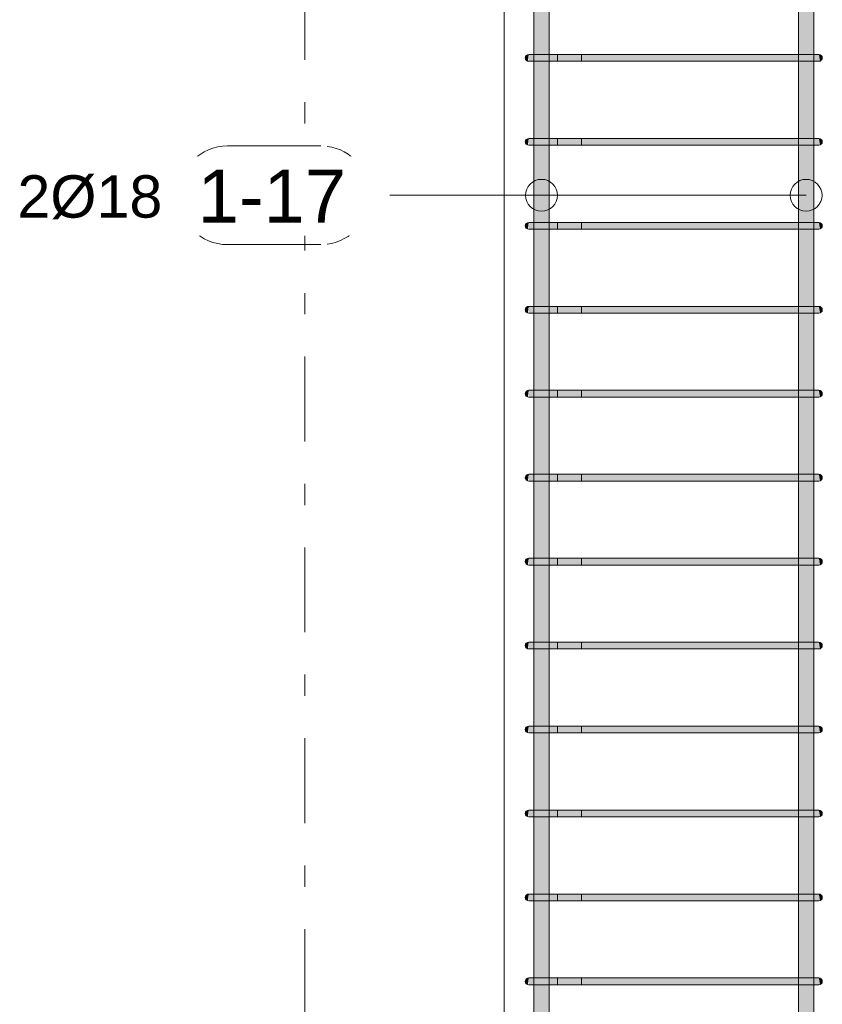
# Model space of a CAD drawing. Header units: millimetres. Extents: x 4307 to 42792, y 1610 to 10025.
# Tile 144 of 256: x 23659 to 24605, y 3197 to 4358. Entities that reach past the tile are written whole.
import ezdxf

# ---------------------------------------------------------------- set-up
doc = ezdxf.new("R2010")
doc.units = ezdxf.units.MM
doc.linetypes.add('Čára osnovy', pattern=[225, 100, -50, 25, -50])
for name, color, linetype, lineweight in [('S-COLS', 52, 'Continuous', 9), ('S-GRID', 1, 'Continuous', 5), ('S-RBAR', 171, 'Continuous', 5), ('S-RBAR-IDEN', 171, 'Continuous', 5)]:
    doc.layers.add(name, color=color, linetype=linetype, lineweight=lineweight)
doc.styles.add('Arial', font='arial.ttf', dxfattribs={"height": 50})
doc.styles.add('Arial_1', font='arial.ttf', dxfattribs={"height": 62.5})

# ---------------------------------------------------------------- blocks, each defined once
blk = doc.blocks.new('Popisek výztuže - _Typ_ množství_LEVÝ-573731-V1')
at = {"layer": 'S-RBAR-IDEN'}
for p, q in [((4938.1, 8729.3), (4828.4, 8729.3)), ((4828.4, 8612.9), (4938.1, 8612.9))]:
    blk.add_line(p, q, dxfattribs=at)
for centre, start, end in [((4828.4, 8671.1), 90, 270), ((4938.1, 8671.1), 277.6434, 82.3566)]:
    blk.add_arc(centre, 58.2, start, end, dxfattribs=at)

msp = doc.modelspace()

# ---------------------------------------------------------------- hatches: boundary and pattern name
at = {"layer": 'S-RBAR'}
h = msp.add_hatch(color=7, dxfattribs=at)
h.paths.add_polyline_path([(24275.4, 2610), (24283.1, 2610), (24282.8, 2625.8), (24265.1, 2625.8), (24265.1, 2610), (24275.2, 2610)])
h.paths.add_polyline_path([(24283.1, 2633.8), (24282.8, 2724.8), (24265.1, 2724.8), (24265.1, 2633.8), (24282.8, 2633.8)])
h.paths.add_polyline_path([(24283.1, 2732.8), (24282.8, 2823.8), (24265.1, 2823.8), (24265.1, 2732.8), (24282.8, 2732.8)])
h.paths.add_polyline_path([(24283.1, 2831.8), (24282.8, 2922.8), (24265.1, 2922.8), (24265.1, 2831.8), (24282.8, 2831.8)])
h.paths.add_polyline_path([(24268.1, 2930.8), (24283.1, 2930.8), (24282.8, 3021.8), (24265.1, 3021.8), (24265.1, 2930.8)])
h.paths.add_polyline_path([(24271.3, 3029.8), (24283.1, 3029.8), (24282.8, 3120.8), (24265.1, 3120.8), (24265.1, 3029.8), (24268.1, 3029.8)])
h.paths.add_polyline_path([(24268.1, 3128.8), (24283.1, 3128.8), (24282.8, 3219.9), (24265.1, 3219.9), (24265.1, 3128.8)])
h.paths.add_polyline_path([(24268.1, 3227.9), (24283.1, 3227.9), (24282.8, 3318.9), (24265.1, 3318.9), (24265.1, 3227.9)])
h.paths.add_polyline_path([(24271.3, 3326.9), (24283.1, 3326.9), (24282.8, 3417.9), (24265.1, 3417.9), (24265.1, 3326.9), (24268.1, 3326.9)])
h.paths.add_polyline_path([(24271.3, 3425.9), (24283.1, 3425.9), (24282.8, 3516.9), (24265.1, 3516.9), (24265.1, 3425.9), (24268.1, 3425.9)])
h.paths.add_polyline_path([(24265.1, 3524.9), (24283.1, 3524.9), (24282.8, 3615.9), (24265.1, 3615.9), (24265.1, 3564.6)])
h.paths.add_polyline_path([(24275.2, 3623.9), (24283.1, 3623.9), (24282.8, 3714.9), (24265.1, 3714.9), (24265.1, 3623.9), (24274.9, 3623.9)])
h.paths.add_polyline_path([(24283.1, 3722.9), (24282.8, 3813.9), (24265.1, 3813.9), (24265.1, 3722.9), (24282.8, 3722.9)])
h.paths.add_polyline_path([(24283.1, 3821.9), (24282.8, 3912.9), (24265.1, 3912.9), (24265.1, 3821.9), (24282.8, 3821.9)])
h.paths.add_polyline_path([(24283.1, 3920.9), (24282.8, 4011.9), (24265.1, 4011.9), (24265.1, 3920.9), (24282.8, 3920.9)])
h.paths.add_polyline_path([(24283.1, 4019.9), (24282.8, 4110.9), (24265.1, 4110.9), (24265.1, 4019.9), (24282.8, 4019.9)])
h.paths.add_polyline_path([(24275.2, 4118.9), (24283.1, 4118.9), (24282.8, 4209.9), (24265.1, 4209.9), (24265.1, 4118.9), (24274.9, 4118.9)])
h.paths.add_polyline_path([(24283.1, 4217.9), (24282.8, 4308.9), (24265.1, 4308.6), (24265.1, 4217.9), (24282.8, 4217.9)])
h.paths.add_polyline_path([(24283.1, 4316.9), (24282.8, 4407.9), (24265.1, 4407.9), (24265.1, 4316.9), (24282.8, 4316.9)])
h.paths.add_polyline_path([(24283.1, 4415.9), (24282.8, 4506.9), (24265.1, 4506.9), (24265.1, 4415.9), (24282.8, 4415.9)])
h.paths.add_polyline_path([(24268.1, 4514.9), (24283.1, 4514.9), (24282.8, 4605.9), (24265.1, 4605.9), (24265.1, 4514.9)])
h.paths.add_polyline_path([(24271.3, 4613.9), (24283.1, 4613.9), (24282.8, 4704.9), (24265.1, 4704.9), (24265.1, 4613.9), (24268.1, 4613.9)])
h.paths.add_polyline_path([(24271.3, 4712.9), (24283.1, 4712.9), (24282.8, 4804), (24265.1, 4804), (24265.1, 4712.9), (24268.1, 4712.9)])
h.paths.add_polyline_path([(24271.3, 4812), (24283.1, 4812), (24282.8, 4903), (24265.1, 4903), (24265.1, 4812), (24268.1, 4812)])
h.paths.add_polyline_path([(24268.1, 4911), (24283.1, 4911), (24282.8, 5002), (24265.1, 5002), (24265.1, 4911)])
h.paths.add_polyline_path([(24275.2, 5010), (24283.1, 5010), (24282.8, 5101), (24265.1, 5101), (24265.1, 5010), (24274.9, 5010)])
h.paths.add_polyline_path([(24275.2, 5109), (24283.1, 5109), (24282.8, 5200), (24265.1, 5200), (24265.1, 5109), (24274.9, 5109)])
h.paths.add_polyline_path([(24282.8, 5208), (24283.1, 5208), (24282.8, 5299), (24265.1, 5299), (24265.1, 5208), (24279, 5208)])
h.paths.add_polyline_path([(24283.1, 5307), (24282.8, 5398), (24265.1, 5398), (24265.1, 5307), (24282.8, 5307)])
h.paths.add_polyline_path([(24283.1, 5406), (24282.8, 5497), (24265.1, 5497), (24265.1, 5406), (24282.8, 5406)])
h.paths.add_polyline_path([(24283.1, 5505), (24282.8, 5596), (24265.1, 5596), (24265.1, 5505), (24282.8, 5505)])
h.paths.add_polyline_path([(24274.9, 5604), (24283.1, 5604), (24282.8, 5610), (24265.1, 5610), (24265.1, 5604), (24271.3, 5604)])
h = msp.add_hatch(color=7, dxfattribs=at)
h.paths.add_polyline_path([(24591.9, 2610), (24594.9, 2610), (24594.9, 2625.8), (24576.9, 2625.8), (24576.9, 2610), (24588.7, 2610)])
h.paths.add_polyline_path([(24588.7, 2633.8), (24594.9, 2633.8), (24594.9, 2724.8), (24576.9, 2724.8), (24576.9, 2633.8), (24584.8, 2633.8)])
h.paths.add_polyline_path([(24588.7, 2732.8), (24594.9, 2732.8), (24594.9, 2823.8), (24576.9, 2823.8), (24576.9, 2732.8), (24584.8, 2732.8)])
h.paths.add_polyline_path([(24576.9, 2831.8), (24594.9, 2831.8), (24594.9, 2922.8), (24576.9, 2922.8), (24576.9, 2873.7)])
h.paths.add_polyline_path([(24589.5, 2930.8), (24594.9, 2930.8), (24594.9, 3021.8), (24576.9, 3021.8), (24576.9, 2930.8), (24588.7, 2930.8)])
h.paths.add_polyline_path([(24584.8, 3029.8), (24594.9, 3029.8), (24594.9, 3120.8), (24576.9, 3120.8), (24576.9, 3029.8), (24581, 3029.8)])
h.paths.add_polyline_path([(24588.7, 3128.8), (24594.9, 3128.8), (24594.9, 3219.9), (24576.9, 3219.9), (24576.9, 3128.8), (24584.8, 3128.8)])
h.paths.add_polyline_path([(24576.9, 3227.9), (24594.9, 3227.9), (24594.9, 3318.9), (24576.9, 3318.9), (24576.9, 3298.9)])
h.paths.add_polyline_path([(24588.7, 3326.9), (24594.9, 3326.9), (24594.9, 3417.9), (24576.9, 3417.9), (24576.9, 3326.9), (24584.8, 3326.9)])
h.paths.add_polyline_path([(24584.8, 3425.9), (24594.9, 3425.9), (24594.9, 3516.9), (24576.9, 3516.9), (24576.9, 3425.9), (24581, 3425.9)])
h.paths.add_polyline_path([(24588.7, 3524.9), (24594.9, 3524.9), (24594.9, 3615.9), (24576.9, 3615.9), (24576.9, 3524.9), (24584.8, 3524.9)])
h.paths.add_polyline_path([(24594.9, 3623.9), (24594.9, 3714.9), (24576.9, 3714.9), (24576.9, 3623.9), (24591.9, 3623.9)])
h.paths.add_polyline_path([(24581, 3722.9), (24594.9, 3722.9), (24594.9, 3813.9), (24576.9, 3813.9), (24576.9, 3722.9)])
h.paths.add_polyline_path([(24576.9, 3821.9), (24594.9, 3821.9), (24594.9, 3912.9), (24576.9, 3912.9), (24576.9, 3830.3)])
h.paths.add_polyline_path([(24588.7, 3920.9), (24594.9, 3920.9), (24594.9, 4011.9), (24576.9, 4011.9), (24576.9, 3920.9), (24584.8, 3920.9)])
h.paths.add_polyline_path([(24588.7, 4019.9), (24594.9, 4019.9), (24594.9, 4110.9), (24576.9, 4110.9), (24576.9, 4019.9), (24584.8, 4019.9)])
h.paths.add_polyline_path([(24591.9, 4118.9), (24594.9, 4118.9), (24594.9, 4209.9), (24576.9, 4209.9), (24576.9, 4118.9), (24589.5, 4118.9)])
h.paths.add_polyline_path([(24584.8, 4217.9), (24594.9, 4217.9), (24594.9, 4308.9), (24576.9, 4308.9), (24576.9, 4217.9), (24581, 4217.9)])
h.paths.add_polyline_path([(24588.7, 4316.9), (24594.9, 4316.9), (24594.9, 4407.9), (24576.9, 4407.9), (24576.9, 4316.9), (24584.8, 4316.9)])
h.paths.add_polyline_path([(24576.9, 4415.9), (24594.9, 4415.9), (24594.9, 4506.9), (24576.9, 4506.9), (24576.9, 4468.1)])
h.paths.add_polyline_path([(24588.7, 4514.9), (24594.9, 4514.9), (24594.9, 4605.9), (24576.9, 4605.9), (24576.9, 4514.9), (24584.8, 4514.9)])
h.paths.add_polyline_path([(24576.9, 4613.9), (24594.9, 4613.9), (24594.9, 4704.9), (24576.9, 4704.9), (24576.9, 4680.7)])
h.paths.add_polyline_path([(24589.5, 4712.9), (24594.9, 4712.9), (24594.9, 4804), (24576.9, 4804), (24576.9, 4712.9), (24588.7, 4712.9)])
h.paths.add_polyline_path([(24584.8, 4812), (24594.9, 4812), (24594.9, 4903), (24576.9, 4903), (24576.9, 4812), (24581, 4812)])
h.paths.add_polyline_path([(24589.5, 4911), (24594.9, 4911), (24594.9, 5002), (24576.9, 5002), (24576.9, 4911), (24588.7, 4911)])
h.paths.add_polyline_path([(24588.7, 5010), (24594.9, 5010), (24594.9, 5101), (24576.9, 5101), (24576.9, 5010), (24584.8, 5010)])
h.paths.add_polyline_path([(24594.9, 5109), (24594.9, 5200), (24576.9, 5200), (24576.9, 5109), (24591.9, 5109)])
h.paths.add_polyline_path([(24588.7, 5208), (24594.9, 5208), (24594.9, 5299), (24576.9, 5299), (24576.9, 5208), (24584.8, 5208)])
h.paths.add_polyline_path([(24588.7, 5307), (24594.9, 5307), (24594.9, 5398), (24576.9, 5398), (24576.9, 5307), (24584.8, 5307)])
h.paths.add_polyline_path([(24576.9, 5406), (24594.9, 5406), (24594.9, 5497), (24576.9, 5497), (24576.9, 5424.7)])
h.paths.add_polyline_path([(24588.7, 5505), (24594.9, 5505), (24594.9, 5596), (24576.9, 5596), (24576.9, 5505), (24584.8, 5505)])
h.paths.add_polyline_path([(24581, 5604), (24594.9, 5604), (24594.9, 5610), (24576.9, 5610), (24576.9, 5604)])
for points in [[(24258, 4309.1), (24259, 4316.9), (24257, 4316.4), (24255.5, 4314.9), (24255, 4312.9), (24255.5, 4310.9), (24257, 4309.5)], [(24258, 4309.1), (24259, 4316.9), (24257, 4316.4), (24255.5, 4314.9), (24255, 4312.9), (24255.5, 4310.9), (24257, 4309.5)], [(24262.7, 4308.9), (24279, 4308.9), (24279, 4316.9), (24259, 4316.9), (24259, 4308.9), (24260.5, 4308.9)], [(24279, 4308.9), (24581, 4308.9), (24581, 4316.9), (24279, 4316.9)], [(24599.5, 4308.9), (24601, 4309.1), (24601, 4316.9), (24581, 4316.9), (24581, 4308.9), (24597.3, 4308.9)], [(24602, 4309.1), (24603, 4309.5), (24604.5, 4310.9), (24605, 4312.9), (24604.5, 4314.9), (24603, 4316.4), (24601, 4316.9), (24601.7, 4311.9)], [(24258, 4210), (24259, 4217.9), (24257, 4217.4), (24255.5, 4215.9), (24255, 4213.9), (24255.5, 4211.9), (24257, 4210.4)], [(24258, 4210), (24259, 4217.9), (24257, 4217.4), (24255.5, 4215.9), (24255, 4213.9), (24255.5, 4211.9), (24257, 4210.4)], [(24260.5, 4209.9), (24279, 4209.9), (24279, 4217.9), (24259, 4217.9), (24259, 4209.9), (24259.8, 4209.9)], [(24279, 4209.9), (24581, 4209.9), (24581, 4217.9), (24279, 4217.9)], [(24599.5, 4209.9), (24601, 4210), (24601, 4217.9), (24581, 4217.9), (24581, 4209.9), (24597.3, 4209.9)], [(24602, 4210), (24603, 4210.4), (24604.5, 4211.9), (24605, 4213.9), (24604.5, 4215.9), (24603, 4217.4), (24601, 4217.9), (24601.7, 4212.9)], [(24258, 4111), (24259, 4118.9), (24257, 4118.4), (24255.5, 4116.9), (24255, 4114.9), (24255.5, 4112.9), (24257, 4111.4)], [(24258, 4111), (24259, 4118.9), (24257, 4118.4), (24255.5, 4116.9), (24255, 4114.9), (24255.5, 4112.9), (24257, 4111.4)], [(24260.5, 4110.9), (24279, 4110.9), (24279, 4118.9), (24259, 4118.9), (24259, 4110.9), (24259.8, 4110.9)], [(24279, 4110.9), (24581, 4110.9), (24581, 4118.9), (24279, 4118.9)], [(24599.5, 4110.9), (24601, 4111), (24601, 4118.9), (24581, 4118.9), (24581, 4110.9), (24597.3, 4110.9)], [(24602, 4111), (24603, 4111.4), (24604.5, 4112.9), (24605, 4114.9), (24604.5, 4116.9), (24603, 4118.4), (24601, 4118.9), (24601.7, 4113.9)], [(24258, 4012), (24259, 4019.9), (24257, 4019.4), (24255.5, 4017.9), (24255, 4015.9), (24255.5, 4013.9), (24257, 4012.4)], [(24258, 4012), (24259, 4019.9), (24257, 4019.4), (24255.5, 4017.9), (24255, 4015.9), (24255.5, 4013.9), (24257, 4012.4)], [(24260.5, 4011.9), (24279, 4011.9), (24279, 4019.9), (24259, 4019.9), (24259, 4011.9), (24259.8, 4011.9)], [(24279, 4011.9), (24581, 4011.9), (24581, 4019.9), (24279, 4019.9)], [(24599.5, 4011.9), (24601, 4012), (24601, 4019.9), (24581, 4019.9), (24581, 4011.9), (24597.3, 4011.9)], [(24602, 4012), (24603, 4012.4), (24604.5, 4013.9), (24605, 4015.9), (24604.5, 4017.9), (24603, 4019.4), (24601, 4019.9), (24601.7, 4014.9)], [(24258, 3913), (24259, 3920.9), (24257, 3920.4), (24255.5, 3918.9), (24255, 3916.9), (24255.5, 3914.9), (24257, 3913.4)], [(24258, 3913), (24259, 3920.9), (24257, 3920.4), (24255.5, 3918.9), (24255, 3916.9), (24255.5, 3914.9), (24257, 3913.4)], [(24260.5, 3912.9), (24279, 3912.9), (24279, 3920.9), (24259, 3920.9), (24259, 3912.9), (24259.8, 3912.9)], [(24279, 3912.9), (24581, 3912.9), (24581, 3920.9), (24279, 3920.9)], [(24599.5, 3912.9), (24601, 3913), (24601, 3920.9), (24581, 3920.9), (24581, 3912.9), (24597.3, 3912.9)], [(24602, 3913), (24603, 3913.4), (24604.5, 3914.9), (24605, 3916.9), (24604.5, 3918.9), (24603, 3920.4), (24601, 3920.9), (24601.7, 3915.9)], [(24258, 3814), (24259, 3821.9), (24257, 3821.4), (24255.5, 3819.9), (24255, 3817.9), (24255.5, 3815.9), (24257, 3814.4)], [(24258, 3814), (24259, 3821.9), (24257, 3821.4), (24255.5, 3819.9), (24255, 3817.9), (24255.5, 3815.9), (24257, 3814.4)], [(24260.5, 3813.9), (24279, 3813.9), (24279, 3821.9), (24259, 3821.9), (24259, 3813.9), (24259.8, 3813.9)], [(24279, 3813.9), (24581, 3813.9), (24581, 3821.9), (24279, 3821.9)], [(24599.5, 3813.9), (24601, 3814), (24601, 3821.9), (24581, 3821.9), (24581, 3813.9), (24597.3, 3813.9)], [(24602, 3814), (24603, 3814.4), (24604.5, 3815.9), (24605, 3817.9), (24604.5, 3819.9), (24603, 3821.4), (24601, 3821.9), (24601.7, 3816.9)], [(24258, 3715), (24259, 3722.9), (24257, 3722.3), (24255.5, 3720.9), (24255, 3718.9), (24255.5, 3716.9), (24257, 3715.4)], [(24258, 3715), (24259, 3722.9), (24257, 3722.3), (24255.5, 3720.9), (24255, 3718.9), (24255.5, 3716.9), (24257, 3715.4)], [(24260.5, 3714.9), (24279, 3714.9), (24279, 3722.9), (24259, 3722.9), (24259, 3714.9), (24259.8, 3714.9)], [(24279, 3714.9), (24581, 3714.9), (24581, 3722.9), (24279, 3722.9)], [(24599.5, 3714.9), (24601, 3715), (24601, 3722.9), (24581, 3722.9), (24581, 3714.9), (24597.3, 3714.9)], [(24602, 3715), (24603, 3715.4), (24604.5, 3716.9), (24605, 3718.9), (24604.5, 3720.9), (24603, 3722.3), (24601, 3722.9), (24601.7, 3717.8)], [(24258, 3616), (24259, 3623.9), (24257, 3623.3), (24255.5, 3621.9), (24255, 3619.9), (24255.5, 3617.9), (24257, 3616.4)], [(24258, 3616), (24259, 3623.9), (24257, 3623.3), (24255.5, 3621.9), (24255, 3619.9), (24255.5, 3617.9), (24257, 3616.4)], [(24275.2, 3615.9), (24279, 3615.9), (24279, 3623.9), (24259, 3623.9), (24259, 3615.9), (24274.9, 3615.9)], [(24353.9, 3615.9), (24581, 3615.9), (24581, 3623.9), (24279, 3623.9), (24279, 3615.9)], [(24581, 3615.9), (24601, 3616), (24601, 3623.9), (24581, 3623.9), (24581, 3617.7)], [(24602, 3616), (24603, 3616.4), (24604.5, 3617.9), (24605, 3619.9), (24604.5, 3621.9), (24603, 3623.3), (24601, 3623.9), (24601.8, 3617.7)], [(24258, 3517), (24259, 3524.9), (24257, 3524.3), (24255.5, 3522.9), (24255, 3520.9), (24255.5, 3518.9), (24257, 3517.4)], [(24258, 3517), (24259, 3524.9), (24257, 3524.3), (24255.5, 3522.9), (24255, 3520.9), (24255.5, 3518.9), (24257, 3517.4)], [(24260.5, 3516.9), (24279, 3516.9), (24279, 3524.9), (24259, 3524.9), (24259, 3516.9), (24259.8, 3516.9)], [(24279, 3516.9), (24581, 3516.9), (24581, 3524.9), (24279, 3524.9)], [(24599.5, 3516.9), (24601, 3517), (24601, 3524.9), (24581, 3524.9), (24581, 3516.9), (24597.3, 3516.9)], [(24602, 3517), (24603, 3517.4), (24604.5, 3518.9), (24605, 3520.9), (24604.5, 3522.9), (24603, 3524.3), (24601, 3524.9), (24601.7, 3519.8)], [(24258, 3418), (24259, 3425.9), (24257, 3425.3), (24255.5, 3423.9), (24255, 3421.9), (24255.5, 3419.9), (24257, 3418.4)], [(24258, 3418), (24259, 3425.9), (24257, 3425.3), (24255.5, 3423.9), (24255, 3421.9), (24255.5, 3419.9), (24257, 3418.4)], [(24260.5, 3417.9), (24279, 3417.9), (24279, 3425.9), (24259, 3425.9), (24259, 3417.9), (24259.8, 3417.9)], [(24279, 3417.9), (24581, 3417.9), (24581, 3425.9), (24279, 3425.9)], [(24599.5, 3417.9), (24601, 3418), (24601, 3425.9), (24581, 3425.9), (24581, 3417.9), (24597.3, 3417.9)], [(24602, 3418), (24603, 3418.4), (24604.5, 3419.9), (24605, 3421.9), (24604.5, 3423.9), (24603, 3425.3), (24601, 3425.9), (24601.7, 3420.8)], [(24258, 3319), (24259, 3326.9), (24257, 3326.3), (24255.5, 3324.9), (24255, 3322.9), (24255.5, 3320.9), (24257, 3319.4)], [(24258, 3319), (24259, 3326.9), (24257, 3326.3), (24255.5, 3324.9), (24255, 3322.9), (24255.5, 3320.9), (24257, 3319.4)], [(24260.5, 3318.9), (24279, 3318.9), (24279, 3326.9), (24259, 3326.9), (24259, 3318.9), (24259.8, 3318.9)], [(24279, 3318.9), (24581, 3318.9), (24581, 3326.9), (24279, 3326.9)], [(24599.5, 3318.9), (24601, 3319), (24601, 3326.9), (24581, 3326.9), (24581, 3318.9), (24597.3, 3318.9)], [(24602, 3319), (24603, 3319.4), (24604.5, 3320.9), (24605, 3322.9), (24604.5, 3324.9), (24603, 3326.3), (24601, 3326.9), (24601.7, 3321.8)], [(24258, 3220), (24259, 3227.9), (24257, 3227.3), (24255.5, 3225.9), (24255, 3223.9), (24255.5, 3221.9), (24257, 3220.4)], [(24258, 3220), (24259, 3227.9), (24257, 3227.3), (24255.5, 3225.9), (24255, 3223.9), (24255.5, 3221.9), (24257, 3220.4)], [(24262.7, 3219.9), (24279, 3219.9), (24279, 3227.9), (24259, 3227.9), (24259, 3219.9), (24260.5, 3219.9)], [(24279, 3219.9), (24581, 3219.9), (24581, 3227.9), (24279, 3227.9)], [(24599.5, 3219.9), (24601, 3220), (24601, 3227.9), (24581, 3227.9), (24581, 3219.9), (24597.3, 3219.9)], [(24602, 3220), (24603, 3220.4), (24604.5, 3221.9), (24605, 3223.9), (24604.5, 3225.9), (24603, 3227.3), (24601, 3227.9), (24601.7, 3222.8)]]:
    msp.add_hatch(color=7, dxfattribs=at).paths.add_polyline_path(points)

# ---------------------------------------------------------------- linework, layer by layer
at = {"layer": 'S-COLS'}
msp.add_line((24230, 5620), (24230, 2605), dxfattribs=at)
msp.add_line((24230, 5620), (24230, 2605), dxfattribs=at)
at = {"layer": 'S-GRID', "linetype": 'Čára osnovy', "lineweight": 9}
msp.add_line((23995, 2060.6), (23995, 9495.1), dxfattribs=at)
at = {"layer": 'S-RBAR'}
for p, q in [((24265.1, 2610), (24265.1, 5610)), ((24265.1, 2610), (24265.1, 5610)), ((24283.1, 2610), (24283.1, 5610)), ((24283.1, 2610), (24283.1, 5610)), ((24576.9, 2610), (24576.9, 5610)), ((24576.9, 2610), (24576.9, 5610)), ((24594.9, 2610), (24594.9, 5610)), ((24594.9, 2610), (24594.9, 5610)), ((24264.9, 4316.9), (24259, 4316.9)), ((24279, 4316.9), (24259, 4316.9)), ((24279, 4316.9), (24259, 4316.9)), ((24293.1, 4316.9), (24259, 4316.9)), ((24264.9, 4308.9), (24259, 4308.9)), ((24279, 4308.9), (24259, 4308.9)), ((24293.1, 4308.9), (24259, 4308.9)), ((24293.1, 4316.9), (24264.9, 4316.9)), ((24293.1, 4308.9), (24264.9, 4308.9)), ((24279, 4308.9), (24264.9, 4308.9)), ((24279, 4316.9), (24581, 4316.9)), ((24581, 4316.9), (24279, 4316.9)), ((24279, 4308.9), (24581, 4308.9)), ((24581, 4308.9), (24279, 4308.9)), ((24293.1, 4316.9), (24293.1, 4308.9)), ((24293.1, 4316.9), (24321.4, 4316.9)), ((24293.1, 4308.9), (24321.4, 4308.9)), ((24321.4, 4308.9), (24321.4, 4316.9)), ((24601, 4316.9), (24581, 4316.9)), ((24601, 4316.9), (24581, 4316.9)), ((24601, 4308.9), (24581, 4308.9)), ((24601, 4308.9), (24581, 4308.9)), ((24264.9, 4217.9), (24259, 4217.9)), ((24279, 4217.9), (24259, 4217.9)), ((24279, 4217.9), (24259, 4217.9)), ((24293.1, 4217.9), (24259, 4217.9)), ((24293.1, 4217.9), (24264.9, 4217.9)), ((24279, 4217.9), (24581, 4217.9)), ((24581, 4217.9), (24279, 4217.9)), ((24293.1, 4217.9), (24293.1, 4209.9)), ((24293.1, 4217.9), (24321.4, 4217.9)), ((24321.4, 4209.9), (24321.4, 4217.9)), ((24601, 4217.9), (24581, 4217.9)), ((24601, 4217.9), (24581, 4217.9)), ((24264.9, 4209.9), (24259, 4209.9)), ((24279, 4209.9), (24259, 4209.9)), ((24293.1, 4209.9), (24259, 4209.9)), ((24293.1, 4209.9), (24264.9, 4209.9)), ((24279, 4209.9), (24264.9, 4209.9)), ((24279, 4209.9), (24581, 4209.9)), ((24581, 4209.9), (24279, 4209.9)), ((24293.1, 4209.9), (24321.4, 4209.9)), ((24601, 4209.9), (24581, 4209.9)), ((24601, 4209.9), (24581, 4209.9)), ((24264.9, 4118.9), (24259, 4118.9)), ((24279, 4118.9), (24259, 4118.9)), ((24279, 4118.9), (24259, 4118.9)), ((24293.1, 4118.9), (24259, 4118.9)), ((24264.9, 4110.9), (24259, 4110.9)), ((24279, 4110.9), (24259, 4110.9)), ((24293.1, 4110.9), (24259, 4110.9)), ((24293.1, 4118.9), (24264.9, 4118.9)), ((24293.1, 4110.9), (24264.9, 4110.9)), ((24279, 4110.9), (24264.9, 4110.9)), ((24279, 4118.9), (24581, 4118.9)), ((24581, 4118.9), (24279, 4118.9)), ((24279, 4110.9), (24581, 4110.9)), ((24581, 4110.9), (24279, 4110.9)), ((24293.1, 4118.9), (24293.1, 4110.9)), ((24293.1, 4118.9), (24321.4, 4118.9)), ((24293.1, 4110.9), (24321.4, 4110.9)), ((24321.4, 4110.9), (24321.4, 4118.9)), ((24601, 4118.9), (24581, 4118.9)), ((24601, 4118.9), (24581, 4118.9)), ((24601, 4110.9), (24581, 4110.9)), ((24601, 4110.9), (24581, 4110.9)), ((24264.9, 4019.9), (24259, 4019.9)), ((24279, 4019.9), (24259, 4019.9)), ((24279, 4019.9), (24259, 4019.9)), ((24293.1, 4019.9), (24259, 4019.9)), ((24293.1, 4019.9), (24264.9, 4019.9)), ((24279, 4019.9), (24581, 4019.9)), ((24581, 4019.9), (24279, 4019.9)), ((24293.1, 4019.9), (24293.1, 4011.9)), ((24293.1, 4019.9), (24321.4, 4019.9)), ((24321.4, 4011.9), (24321.4, 4019.9)), ((24601, 4019.9), (24581, 4019.9)), ((24601, 4019.9), (24581, 4019.9)), ((24264.9, 4011.9), (24259, 4011.9)), ((24279, 4011.9), (24259, 4011.9)), ((24293.1, 4011.9), (24259, 4011.9)), ((24293.1, 4011.9), (24264.9, 4011.9)), ((24279, 4011.9), (24264.9, 4011.9)), ((24279, 4011.9), (24581, 4011.9)), ((24581, 4011.9), (24279, 4011.9)), ((24293.1, 4011.9), (24321.4, 4011.9)), ((24601, 4011.9), (24581, 4011.9)), ((24601, 4011.9), (24581, 4011.9)), ((24264.9, 3920.9), (24259, 3920.9)), ((24279, 3920.9), (24259, 3920.9)), ((24279, 3920.9), (24259, 3920.9)), ((24293.1, 3920.9), (24259, 3920.9)), ((24264.9, 3912.9), (24259, 3912.9)), ((24279, 3912.9), (24259, 3912.9)), ((24293.1, 3912.9), (24259, 3912.9)), ((24293.1, 3920.9), (24264.9, 3920.9)), ((24293.1, 3912.9), (24264.9, 3912.9)), ((24279, 3912.9), (24264.9, 3912.9)), ((24279, 3920.9), (24581, 3920.9)), ((24581, 3920.9), (24279, 3920.9)), ((24279, 3912.9), (24581, 3912.9)), ((24581, 3912.9), (24279, 3912.9)), ((24293.1, 3920.9), (24293.1, 3912.9)), ((24293.1, 3920.9), (24321.4, 3920.9)), ((24293.1, 3912.9), (24321.4, 3912.9)), ((24321.4, 3912.9), (24321.4, 3920.9)), ((24601, 3920.9), (24581, 3920.9)), ((24601, 3920.9), (24581, 3920.9)), ((24601, 3912.9), (24581, 3912.9)), ((24601, 3912.9), (24581, 3912.9)), ((24264.9, 3821.9), (24259, 3821.9)), ((24279, 3821.9), (24259, 3821.9)), ((24279, 3821.9), (24259, 3821.9)), ((24293.1, 3821.9), (24259, 3821.9)), ((24293.1, 3821.9), (24264.9, 3821.9)), ((24279, 3821.9), (24581, 3821.9)), ((24581, 3821.9), (24279, 3821.9)), ((24293.1, 3821.9), (24293.1, 3813.9)), ((24293.1, 3821.9), (24321.4, 3821.9)), ((24321.4, 3813.9), (24321.4, 3821.9)), ((24601, 3821.9), (24581, 3821.9)), ((24601, 3821.9), (24581, 3821.9)), ((24264.9, 3813.9), (24259, 3813.9)), ((24279, 3813.9), (24259, 3813.9)), ((24293.1, 3813.9), (24259, 3813.9)), ((24293.1, 3813.9), (24264.9, 3813.9)), ((24279, 3813.9), (24264.9, 3813.9)), ((24279, 3813.9), (24581, 3813.9)), ((24581, 3813.9), (24279, 3813.9)), ((24293.1, 3813.9), (24321.4, 3813.9)), ((24601, 3813.9), (24581, 3813.9)), ((24601, 3813.9), (24581, 3813.9)), ((24264.9, 3722.9), (24259, 3722.9)), ((24279, 3722.9), (24259, 3722.9)), ((24279, 3722.9), (24259, 3722.9)), ((24293.1, 3722.9), (24259, 3722.9)), ((24293.1, 3722.9), (24264.9, 3722.9)), ((24279, 3722.9), (24581, 3722.9)), ((24581, 3722.9), (24279, 3722.9)), ((24293.1, 3722.9), (24293.1, 3714.9)), ((24293.1, 3722.9), (24321.4, 3722.9)), ((24321.4, 3714.9), (24321.4, 3722.9)), ((24601, 3722.9), (24581, 3722.9)), ((24601, 3722.9), (24581, 3722.9)), ((24264.9, 3714.9), (24259, 3714.9)), ((24279, 3714.9), (24259, 3714.9)), ((24293.1, 3714.9), (24259, 3714.9)), ((24293.1, 3714.9), (24264.9, 3714.9)), ((24279, 3714.9), (24264.9, 3714.9)), ((24279, 3714.9), (24581, 3714.9)), ((24581, 3714.9), (24279, 3714.9)), ((24293.1, 3714.9), (24321.4, 3714.9)), ((24601, 3714.9), (24581, 3714.9)), ((24601, 3714.9), (24581, 3714.9)), ((24264.9, 3623.9), (24259, 3623.9)), ((24279, 3623.9), (24259, 3623.9)), ((24279, 3623.9), (24259, 3623.9)), ((24293.1, 3623.9), (24259, 3623.9)), ((24293.1, 3623.9), (24264.9, 3623.9)), ((24279, 3623.9), (24581, 3623.9)), ((24581, 3623.9), (24279, 3623.9)), ((24293.1, 3623.9), (24293.1, 3615.9)), ((24293.1, 3623.9), (24321.4, 3623.9)), ((24321.4, 3615.9), (24321.4, 3623.9)), ((24601, 3623.9), (24581, 3623.9)), ((24601, 3623.9), (24581, 3623.9)), ((24264.9, 3615.9), (24259, 3615.9)), ((24279, 3615.9), (24259, 3615.9)), ((24293.1, 3615.9), (24259, 3615.9)), ((24293.1, 3615.9), (24264.9, 3615.9)), ((24279, 3615.9), (24264.9, 3615.9)), ((24279, 3615.9), (24581, 3615.9)), ((24581, 3615.9), (24279, 3615.9)), ((24293.1, 3615.9), (24321.4, 3615.9)), ((24601, 3615.9), (24581, 3615.9)), ((24601, 3615.9), (24581, 3615.9)), ((24264.9, 3524.9), (24259, 3524.9)), ((24279, 3524.9), (24259, 3524.9)), ((24279, 3524.9), (24259, 3524.9)), ((24293.1, 3524.9), (24259, 3524.9)), ((24293.1, 3524.9), (24264.9, 3524.9)), ((24279, 3524.9), (24581, 3524.9)), ((24581, 3524.9), (24279, 3524.9)), ((24293.1, 3524.9), (24293.1, 3516.9)), ((24293.1, 3524.9), (24321.4, 3524.9)), ((24321.4, 3516.9), (24321.4, 3524.9)), ((24601, 3524.9), (24581, 3524.9)), ((24601, 3524.9), (24581, 3524.9)), ((24264.9, 3516.9), (24259, 3516.9)), ((24279, 3516.9), (24259, 3516.9)), ((24293.1, 3516.9), (24259, 3516.9)), ((24293.1, 3516.9), (24264.9, 3516.9)), ((24279, 3516.9), (24264.9, 3516.9)), ((24279, 3516.9), (24581, 3516.9)), ((24581, 3516.9), (24279, 3516.9)), ((24293.1, 3516.9), (24321.4, 3516.9)), ((24601, 3516.9), (24581, 3516.9)), ((24601, 3516.9), (24581, 3516.9)), ((24264.9, 3425.9), (24259, 3425.9)), ((24279, 3425.9), (24259, 3425.9)), ((24279, 3425.9), (24259, 3425.9)), ((24293.1, 3425.9), (24259, 3425.9)), ((24293.1, 3425.9), (24264.9, 3425.9)), ((24279, 3425.9), (24581, 3425.9)), ((24581, 3425.9), (24279, 3425.9)), ((24293.1, 3425.9), (24293.1, 3417.9)), ((24293.1, 3425.9), (24321.4, 3425.9)), ((24321.4, 3417.9), (24321.4, 3425.9)), ((24601, 3425.9), (24581, 3425.9)), ((24601, 3425.9), (24581, 3425.9)), ((24264.9, 3417.9), (24259, 3417.9)), ((24279, 3417.9), (24259, 3417.9)), ((24293.1, 3417.9), (24259, 3417.9)), ((24293.1, 3417.9), (24264.9, 3417.9)), ((24279, 3417.9), (24264.9, 3417.9)), ((24279, 3417.9), (24581, 3417.9)), ((24581, 3417.9), (24279, 3417.9)), ((24293.1, 3417.9), (24321.4, 3417.9)), ((24601, 3417.9), (24581, 3417.9)), ((24601, 3417.9), (24581, 3417.9)), ((24264.9, 3326.9), (24259, 3326.9)), ((24279, 3326.9), (24259, 3326.9)), ((24279, 3326.9), (24259, 3326.9)), ((24293.1, 3326.9), (24259, 3326.9)), ((24293.1, 3326.9), (24264.9, 3326.9)), ((24279, 3326.9), (24581, 3326.9)), ((24581, 3326.9), (24279, 3326.9)), ((24293.1, 3326.9), (24293.1, 3318.9)), ((24293.1, 3326.9), (24321.4, 3326.9)), ((24321.4, 3318.9), (24321.4, 3326.9)), ((24601, 3326.9), (24581, 3326.9)), ((24601, 3326.9), (24581, 3326.9)), ((24264.9, 3318.9), (24259, 3318.9)), ((24279, 3318.9), (24259, 3318.9)), ((24293.1, 3318.9), (24259, 3318.9)), ((24293.1, 3318.9), (24264.9, 3318.9)), ((24279, 3318.9), (24264.9, 3318.9)), ((24279, 3318.9), (24581, 3318.9)), ((24581, 3318.9), (24279, 3318.9)), ((24293.1, 3318.9), (24321.4, 3318.9)), ((24601, 3318.9), (24581, 3318.9)), ((24601, 3318.9), (24581, 3318.9)), ((24264.9, 3227.9), (24259, 3227.9)), ((24279, 3227.9), (24259, 3227.9)), ((24279, 3227.9), (24259, 3227.9)), ((24293.1, 3227.9), (24259, 3227.9)), ((24293.1, 3227.9), (24264.9, 3227.9)), ((24279, 3227.9), (24581, 3227.9)), ((24581, 3227.9), (24279, 3227.9)), ((24293.1, 3227.9), (24293.1, 3219.9)), ((24293.1, 3227.9), (24321.4, 3227.9)), ((24321.4, 3219.9), (24321.4, 3227.9)), ((24601, 3227.9), (24581, 3227.9)), ((24601, 3227.9), (24581, 3227.9)), ((24264.9, 3219.9), (24259, 3219.9)), ((24279, 3219.9), (24259, 3219.9)), ((24293.1, 3219.9), (24259, 3219.9)), ((24293.1, 3219.9), (24264.9, 3219.9)), ((24279, 3219.9), (24264.9, 3219.9)), ((24279, 3219.9), (24581, 3219.9)), ((24581, 3219.9), (24279, 3219.9)), ((24293.1, 3219.9), (24321.4, 3219.9)), ((24601, 3219.9), (24581, 3219.9)), ((24601, 3219.9), (24581, 3219.9))]:
    msp.add_line(p, q, dxfattribs=at)
for centre, start, end in [((24259, 4312.9), 90, 270), ((24259, 4312.9), 90, 270), ((24259, 4312.9), 90, 270), ((24601, 4312.9), 270, 90), ((24601, 4312.9), 270, 90), ((24259, 4213.9), 90, 270), ((24259, 4213.9), 90, 270), ((24259, 4213.9), 90, 270), ((24601, 4213.9), 270, 90), ((24601, 4213.9), 270, 90), ((24259, 4114.9), 90, 270), ((24259, 4114.9), 90, 270), ((24259, 4114.9), 90, 270), ((24601, 4114.9), 270, 90), ((24601, 4114.9), 270, 90), ((24259, 4015.9), 90, 270), ((24259, 4015.9), 90, 270), ((24259, 4015.9), 90, 270), ((24601, 4015.9), 270, 90), ((24601, 4015.9), 270, 90), ((24259, 3916.9), 90, 270), ((24259, 3916.9), 90, 270), ((24259, 3916.9), 90, 270), ((24601, 3916.9), 270, 90), ((24601, 3916.9), 270, 90), ((24259, 3817.9), 90, 270), ((24259, 3817.9), 90, 270), ((24259, 3817.9), 90, 270), ((24601, 3817.9), 270, 90), ((24601, 3817.9), 270, 90), ((24259, 3718.9), 90, 270), ((24259, 3718.9), 90, 270), ((24259, 3718.9), 90, 270), ((24601, 3718.9), 270, 90), ((24601, 3718.9), 270, 90), ((24259, 3619.9), 90, 270), ((24259, 3619.9), 90, 270), ((24259, 3619.9), 90, 270), ((24601, 3619.9), 270, 90), ((24601, 3619.9), 270, 90), ((24259, 3520.9), 90, 270), ((24259, 3520.9), 90, 270), ((24259, 3520.9), 90, 270), ((24601, 3520.9), 270, 90), ((24601, 3520.9), 270, 90), ((24259, 3421.9), 90, 270), ((24259, 3421.9), 90, 270), ((24259, 3421.9), 90, 270), ((24601, 3421.9), 270, 90), ((24601, 3421.9), 270, 90), ((24259, 3322.9), 90, 270), ((24259, 3322.9), 90, 270), ((24259, 3322.9), 90, 270), ((24601, 3322.9), 270, 90), ((24601, 3322.9), 270, 90), ((24259, 3223.9), 90, 270), ((24259, 3223.9), 90, 270), ((24259, 3223.9), 90, 270), ((24601, 3223.9), 270, 90), ((24601, 3223.9), 270, 90)]:
    msp.add_arc(centre, 4, start, end, dxfattribs=at)
at = {"layer": 'S-RBAR-IDEN'}
for p in [(24585.9, 4150.9), (24274.1, 4150.9)]:
    msp.add_line(p, (24072.1, 4150.9), dxfattribs=at)
for centre in [(24274.1, 4150.9), (24585.9, 4150.9)]:
    msp.add_circle(centre, 18.8, dxfattribs=at)

# ---------------------------------------------------------------- block references
msp.add_blockref('Popisek výztuže - _Typ_ množství_LEVÝ-573731-V1', (19075.8, -4520.2), dxfattribs=at)

# ---------------------------------------------------------------- texts
at = {"layer": 'S-RBAR-IDEN', "insert": (23656.4, 4174.5), "char_height": 50, "width": 210.443, "attachment_point": 1, "style": 'Arial', "bg_fill": 3, "box_fill_scale": 1.25, "bg_fill_color": 256, "bg_fill_true_color": 13158600, "bg_fill_transparency": 0}
msp.add_mtext('2Ø18', dxfattribs=at)

# ---------------------------------------------------------------- next in the draw order: texts
at = {"layer": 'S-RBAR-IDEN', "insert": (23868.9, 4181.3), "char_height": 62.5, "width": 210.443, "attachment_point": 1, "style": 'Arial_1', "bg_fill": 3, "box_fill_scale": 1.25, "bg_fill_color": 256, "bg_fill_true_color": 13158600, "bg_fill_transparency": 0}
msp.add_mtext('1-17', dxfattribs=at)

doc.saveas('drawing.dxf')
